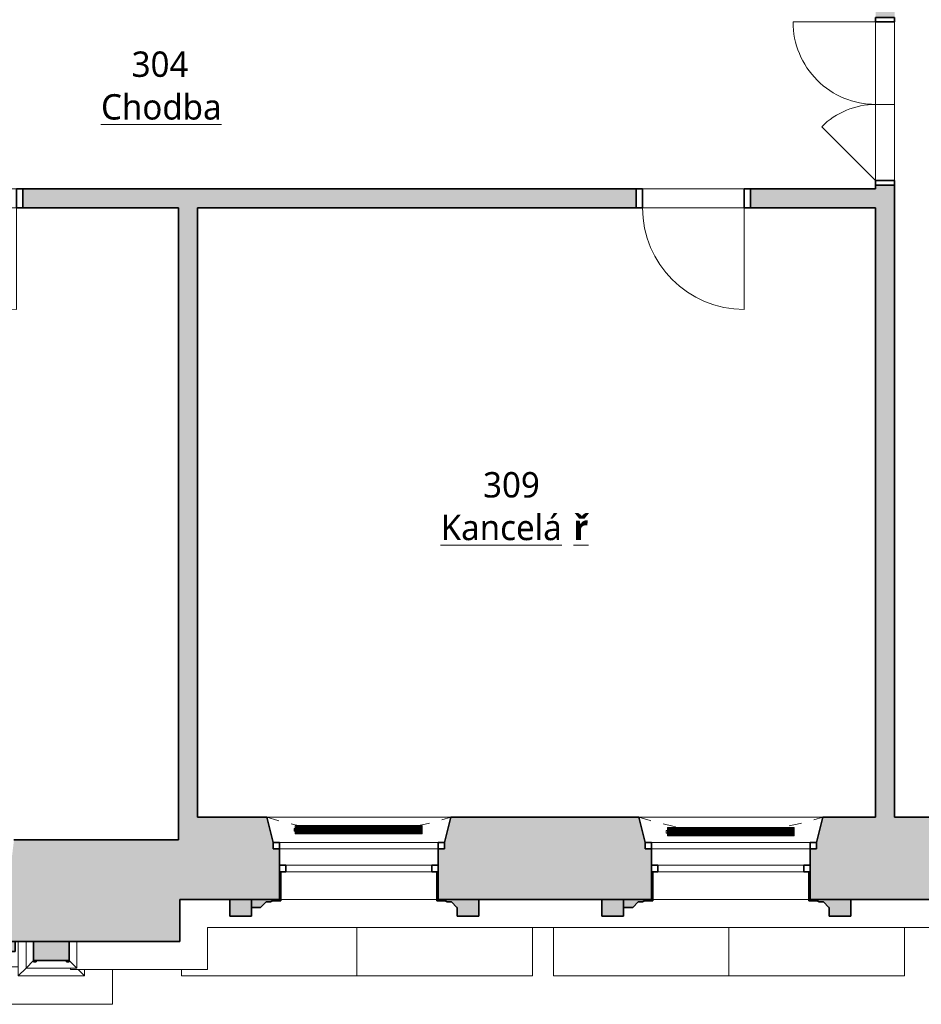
# Model space of a CAD drawing. Header units: metres. Extents: x -0.2 to 46.9, y -0.5 to 28.
# Tile 5 of 30: x 4.2 to 11.3, y -0.5 to 7.3. Entities that reach past the tile are written whole.
import ezdxf

# ---------------------------------------------------------------- set-up
doc = ezdxf.new("R2010")
doc.units = ezdxf.units.M
doc.linetypes.add('AV - Cerch_ 1 tecka 4mm', pattern=[0.006, 0.004, -0.001, 0, -0.001])
doc.layers.add('AV-MISTNOSTI', color=5, linetype='Continuous', lineweight=5, true_color=0x0000ff)
for name, color, linetype, lineweight in [('AV-SRAFY', 7, 'Continuous', 35), ('AV-STAVBA', 7, 'Continuous', 18), ('AV-VYBAVENI', 7, 'Continuous', 18)]:
    doc.layers.add(name, color=color, linetype=linetype, lineweight=lineweight)
doc.styles.add('Trebuchet MS_B', font='trebuc.ttf', dxfattribs={"height": 0.2})

# ---------------------------------------------------------------- blocks, each defined once
blk = doc.blocks.new('DO_2-L_Ocel_ - 1250x1970-985152-3NP')
at = {"layer": 'AV-STAVBA', "color": 254, "true_color": 0xcccccc}
for p, q in [((0.65, 0.7249), (0.65, 0.075)), ((-0.6, 0.075), (-0.1757, 0.4993)), ((-0.635, 0.075), (-0.635, -0.075)), ((-0.6, 0.075), (0.65, 0.075)), ((0, 0.075), (0, -0.075)), ((0.685, 0.075), (0.685, -0.075)), ((-0.6, -0.075), (0.65, -0.075))]:
    blk.add_line(p, q, dxfattribs=at)
at = {"layer": 'AV-STAVBA', "color": 254, "lineweight": 35, "true_color": 0xcccccc}
for p, q in [((-0.6, 0.075), (-0.635, 0.075)), ((-0.635, 0.075), (-0.635, -0.075)), ((-0.6, -0.075), (-0.6, 0.075)), ((0.685, 0.075), (0.65, 0.075)), ((0.65, 0.075), (0.65, -0.075)), ((0.685, -0.075), (0.685, 0.075)), ((-0.635, -0.075), (-0.6, -0.075)), ((0.65, -0.075), (0.685, -0.075))]:
    blk.add_line(p, q, dxfattribs=at)
at = {"layer": 'AV-STAVBA', "color": 254, "linetype": 'AV - Cerch_ 1 tecka 4mm', "true_color": 0xcccccc}
for p, q in [((-0.635, 0.075), (0.685, 0.075)), ((-0.6, 0.075), (0.65, 0.075)), ((-0.635, -0.075), (0.685, -0.075)), ((-0.6, -0.075), (0.65, -0.075))]:
    blk.add_line(p, q, dxfattribs=at)
at = {"layer": 'AV-STAVBA', "color": 254, "true_color": 0xcccccc}
for centre, radius, start, end in [((0.6499, 0.075), 0.6499, 89.9951, 180), ((-0.6, 0.075), 0.6, 360, 45)]:
    blk.add_arc(centre, radius, start, end, dxfattribs=at)
blk = doc.blocks.new('DO_1-P_Ocel_ - 800x1970_150-917843-3NP')
at = {"layer": 'AV-STAVBA', "color": 254, "true_color": 0xcccccc}
for p, q in [((-0.4, 0.875), (-0.4, 0.075)), ((-0.4, 0.075), (0.4, 0.075)), ((-0.4, -0.075), (0.4, -0.075))]:
    blk.add_line(p, q, dxfattribs=at)
at = {"layer": 'AV-STAVBA', "color": 254, "linetype": 'AV - Cerch_ 1 tecka 4mm', "true_color": 0xcccccc}
for p, q in [((-0.45, 0.075), (0.45, 0.075)), ((-0.4, 0.075), (0.4, 0.075)), ((-0.45, -0.075), (0.45, -0.075)), ((-0.4, -0.075), (0.4, -0.075))]:
    blk.add_line(p, q, dxfattribs=at)
at = {"layer": 'AV-STAVBA', "color": 254, "lineweight": 35, "true_color": 0xcccccc}
for p, q in [((-0.4, 0.075), (-0.45, 0.075)), ((-0.45, 0.075), (-0.45, -0.075)), ((-0.4, -0.075), (-0.4, 0.075)), ((0.45, 0.075), (0.4, 0.075)), ((0.4, 0.075), (0.4, -0.075)), ((0.45, -0.075), (0.45, 0.075)), ((-0.45, -0.075), (-0.4, -0.075)), ((0.4, -0.075), (0.45, -0.075))]:
    blk.add_line(p, q, dxfattribs=at)
at = {"layer": 'AV-STAVBA', "color": 254, "true_color": 0xcccccc}
blk.add_arc((-0.4, 0.075), 0.8, 0, 90, dxfattribs=at)
blk = doc.blocks.new('WI_2-2_dvojité_bez středního sloupku - 1250x2320-1217601-3NP')
at = {"layer": 'AV-STAVBA', "color": 254, "linetype": 'AV - Cerch_ 1 tecka 4mm', "lineweight": 13, "true_color": 0xcccccc}
for p, q in [((0.675, 0.325), (-0.675, 0.325)), ((-0.675, 0.325), (0.675, 0.325)), ((0.625, 0.325), (-0.625, 0.325)), ((0.675, -0.325), (-0.675, -0.325)), ((0.625, -0.325), (-0.625, -0.325)), ((-0.625, -0.325), (0.625, -0.325))]:
    blk.add_line(p, q, dxfattribs=at)
at = {"layer": 'AV-STAVBA', "color": 254, "lineweight": 35, "true_color": 0xcccccc}
for p, q in [((-0.625, 0.125), (-0.675, 0.125)), ((-0.675, 0.125), (-0.675, 0.075)), ((-0.625, 0.075), (-0.625, 0.125)), ((0.675, 0.125), (0.625, 0.125)), ((0.625, 0.125), (0.625, 0.075)), ((0.675, 0.075), (0.675, 0.125)), ((-0.675, 0.075), (-0.625, 0.075)), ((0.625, 0.075), (0.675, 0.075)), ((-0.625, -0.105), (-0.625, -0.055)), ((-0.625, -0.055), (-0.575, -0.055)), ((-0.575, -0.055), (-0.575, -0.105)), ((0.575, -0.105), (0.575, -0.055)), ((0.575, -0.055), (0.625, -0.055)), ((0.625, -0.055), (0.625, -0.105)), ((-0.575, -0.105), (-0.625, -0.105)), ((0.625, -0.105), (0.575, -0.105))]:
    blk.add_line(p, q, dxfattribs=at)
at = {"layer": 'AV-STAVBA', "color": 254, "true_color": 0xcccccc}
for p, q in [((-0.675, 0.075), (-0.675, 0.125)), ((-0.675, 0.125), (0.675, 0.125)), ((-0.625, 0.125), (0.031, 0.125)), ((-0.625, 0.075), (-0.625, 0.125)), ((0.031, 0.125), (0.625, 0.125)), ((0.625, 0.075), (0.625, 0.125)), ((0.675, 0.075), (0.675, 0.125)), ((-0.675, 0.075), (0.675, 0.075)), ((0.031, 0.075), (-0.625, 0.075)), ((0.625, 0.075), (0.031, 0.075)), ((-0.625, -0.055), (-0.625, -0.105)), ((-0.625, -0.055), (0.625, -0.055)), ((0.031, -0.055), (-0.575, -0.055)), ((-0.575, -0.055), (-0.575, -0.105)), ((0.575, -0.055), (0.031, -0.055)), ((0.575, -0.055), (0.575, -0.105)), ((0.625, -0.055), (0.625, -0.105)), ((-0.625, -0.105), (0.625, -0.105)), ((-0.575, -0.105), (0.031, -0.105)), ((0.031, -0.105), (0.575, -0.105))]:
    blk.add_line(p, q, dxfattribs=at)
blk = doc.blocks.new('GM_Nika se zkoseným ostěním a klenutým nadpražím - 1350x2500_200-1217707-3NP')
at = {"layer": 'AV-STAVBA', "color": 254, "linetype": 'AV - Cerch_ 1 tecka 4mm', "lineweight": 13, "true_color": 0xcccccc}
for p, q in [((0.675, 0.325), (-0.675, 0.325)), ((0.725, -0.325), (-0.725, -0.325))]:
    blk.add_line(p, q, dxfattribs=at)
blk.add_arc((0, -2.5374), 2.3281, 71.85581, 108.14419, dxfattribs=at)
blk = doc.blocks.new('GM_Nika_zkosené ostění - v900-1218213-3NP')
at = {"layer": 'AV-STAVBA', "color": 254, "linetype": 'AV - Cerch_ 1 tecka 4mm', "lineweight": 13, "true_color": 0xcccccc}
blk.add_line((-0.6, 0.325), (0.85, 0.325), dxfattribs=at)
blk = doc.blocks.new('Podokenní římsa 3NP - Podokenní římsa 3NP-1611802-3NP')
at = {"layer": 'AV-STAVBA', "color": 254, "true_color": 0xcccccc}
for p, q in [((5.6648, -0.1918), (5.6648, 0.1382)), ((5.6648, 0.1382), (17.4948, 0.1382)), ((4.5848, -0.1918), (4.5848, -0.1818)), ((4.5848, -0.1918), (5.6648, -0.1918))]:
    blk.add_line(p, q, dxfattribs=at)
blk = doc.blocks.new('Tympanon a šambrána 3NP2 - Tympanon a šambrána 2NP-1614480-3NP')
at = {"layer": 'AV-STAVBA', "true_color": 0xcccccc}
h = blk.add_hatch(color=254, dxfattribs=at)
h.paths.add_polyline_path([(7.7999, 0.2282), (7.7999, 0.3582), (7.4799, 0.3582), (7.4799, 0.5782), (7.4699, 0.5782), (7.4699, 0.3482), (7.5349, 0.3482), (7.5501, 0.3394), (7.5851, 0.3394), (7.6276, 0.297), (7.6298, 0.297), (7.6298, 0.2282)])
h.paths.add_polyline_path([(6.0099, 0.297), (6.0822, 0.297), (6.1246, 0.3394), (6.1596, 0.3394), (6.1749, 0.3482), (6.2399, 0.3482), (6.2399, 0.5782), (6.2299, 0.5782), (6.2299, 0.3582), (6.0099, 0.3582)])
blk.add_hatch(color=254, dxfattribs=at).paths.add_polyline_path([(5.8398, 0.2282), (6.0099, 0.2282), (6.0099, 0.3582), (5.8398, 0.3582)])
at = {"layer": 'AV-STAVBA', "color": 254, "lineweight": 35, "true_color": 0xcccccc}
for p, q in [((6.2299, 0.5782), (6.2299, 0.3582)), ((6.2399, 0.3482), (6.2399, 0.5782)), ((7.4699, 0.5782), (7.4699, 0.3482)), ((7.4799, 0.3582), (7.4799, 0.5782)), ((6.0099, 0.3582), (5.8398, 0.3582)), ((5.8398, 0.3582), (5.8398, 0.2282)), ((6.2299, 0.3582), (6.0099, 0.3582)), ((6.0099, 0.3582), (6.0099, 0.297)), ((6.0099, 0.2282), (6.0099, 0.3582)), ((6.0822, 0.297), (6.1246, 0.3394)), ((6.1246, 0.3394), (6.1596, 0.3394)), ((6.1596, 0.3394), (6.1749, 0.3482)), ((6.1749, 0.3482), (6.2399, 0.3482)), ((7.4699, 0.3482), (7.5349, 0.3482)), ((7.7999, 0.3582), (7.4799, 0.3582)), ((7.5349, 0.3482), (7.5501, 0.3394)), ((7.5501, 0.3394), (7.5851, 0.3394)), ((7.5851, 0.3394), (7.6276, 0.297)), ((7.7999, 0.2282), (7.7999, 0.3582)), ((6.0099, 0.297), (6.0822, 0.297)), ((7.6276, 0.297), (7.6298, 0.297)), ((7.6298, 0.297), (7.6298, 0.2282)), ((5.8398, 0.2282), (6.0099, 0.2282)), ((7.6298, 0.2282), (7.7999, 0.2282))]:
    blk.add_line(p, q, dxfattribs=at)
blk = doc.blocks.new('Tympanon a šambrána 3NP1 - Tympanon a šambrána 2NP-1615617-3NP')
at = {"layer": 'AV-STAVBA', "true_color": 0xcccccc}
h = blk.add_hatch(color=254, dxfattribs=at)
h.paths.add_polyline_path([(7.7999, 0.2282), (7.7999, 0.3582), (7.4799, 0.3582), (7.4799, 0.5782), (7.4699, 0.5782), (7.4699, 0.3482), (7.5349, 0.3482), (7.5501, 0.3394), (7.5851, 0.3394), (7.6276, 0.297), (7.6298, 0.297), (7.6298, 0.2282)])
h.paths.add_polyline_path([(6.0099, 0.297), (6.0822, 0.297), (6.1246, 0.3394), (6.1596, 0.3394), (6.1749, 0.3482), (6.2399, 0.3482), (6.2399, 0.5782), (6.2299, 0.5782), (6.2299, 0.3582), (6.0099, 0.3582)])
blk.add_hatch(color=254, dxfattribs=at).paths.add_polyline_path([(5.8398, 0.2282), (6.0099, 0.2282), (6.0099, 0.3582), (5.8398, 0.3582)])
at = {"layer": 'AV-STAVBA', "color": 254, "lineweight": 35, "true_color": 0xcccccc}
for p, q in [((6.2299, 0.5782), (6.2299, 0.3582)), ((6.2399, 0.3482), (6.2399, 0.5782)), ((7.4699, 0.5782), (7.4699, 0.3482)), ((7.4799, 0.3582), (7.4799, 0.5782)), ((6.0099, 0.3582), (5.8398, 0.3582)), ((5.8398, 0.3582), (5.8398, 0.2282)), ((6.2299, 0.3582), (6.0099, 0.3582)), ((6.0099, 0.3582), (6.0099, 0.297)), ((6.0099, 0.2282), (6.0099, 0.3582)), ((6.0822, 0.297), (6.1246, 0.3394)), ((6.1246, 0.3394), (6.1596, 0.3394)), ((6.1596, 0.3394), (6.1749, 0.3482)), ((6.1749, 0.3482), (6.2399, 0.3482)), ((7.4699, 0.3482), (7.5349, 0.3482)), ((7.7999, 0.3582), (7.4799, 0.3582)), ((7.5349, 0.3482), (7.5501, 0.3394)), ((7.5501, 0.3394), (7.5851, 0.3394)), ((7.5851, 0.3394), (7.6276, 0.297)), ((7.7999, 0.2282), (7.7999, 0.3582)), ((6.0099, 0.297), (6.0822, 0.297)), ((7.6276, 0.297), (7.6298, 0.297)), ((7.6298, 0.297), (7.6298, 0.2282)), ((5.8398, 0.2282), (6.0099, 0.2282)), ((7.6298, 0.2282), (7.7999, 0.2282))]:
    blk.add_line(p, q, dxfattribs=at)
blk = doc.blocks.new('Šambrána krajní_2NP - Šambrána krajní_2NP-1626826-3NP')
at = {"layer": 'AV-STAVBA', "true_color": 0xcccccc}
h = blk.add_hatch(color=254, dxfattribs=at)
h.paths.add_polyline_path([(1.4498, -0.0518), (1.4798, -0.0518), (1.521, 0.0048), (1.566, 0.0048), (1.5998, 0.0282), (1.4498, 0.0282)])
h.paths.add_polyline_path([(2.7698, -0.0518), (2.8298, -0.0518), (2.871, 0.0048), (2.916, 0.0048), (2.9498, 0.0282), (2.9498, 0.2482), (2.6498, 0.2482), (2.6498, 0.0282), (2.6837, 0.0048), (2.7287, 0.0048)])
h.paths.add_polyline_path([(4.1459, -0.0518), (4.1498, -0.0518), (4.1498, 0.0282), (3.9998, 0.0282), (4.0337, 0.0048), (4.0787, 0.0048), (4.1198, -0.0518)])
for points in [[(1.0345, -0.1218), (1.3145, -0.1218), (1.3145, 0.0282), (1.0345, 0.0282)], [(4.2945, -0.1218), (4.5745, -0.1218), (4.5745, 0.0282), (4.2945, 0.0282), (4.2945, 0.0165)]]:
    blk.add_hatch(color=254, dxfattribs=at).paths.add_polyline_path(points)
h = blk.add_hatch(color=254, dxfattribs=at)
h.paths.add_polyline_path([(1.0345, -0.1318), (1.0545, -0.1318), (1.0545, -0.1218), (1.0345, -0.1218)])
h.paths.add_polyline_path([(1.3145, -0.1318), (1.3145, -0.1218), (1.2945, -0.1218), (1.2945, -0.1318)])
h = blk.add_hatch(color=254, dxfattribs=at)
h.paths.add_polyline_path([(4.5745, -0.1318), (4.5745, -0.1218), (4.5545, -0.1218), (4.5545, -0.1318)])
h.paths.add_polyline_path([(4.3145, -0.1318), (4.3145, -0.1218), (4.2945, -0.1218), (4.2945, -0.1318)])
at = {"layer": 'AV-STAVBA', "color": 254, "lineweight": 35, "true_color": 0xcccccc}
for p, q in [((2.9498, 0.2482), (2.6498, 0.2482)), ((2.6498, 0.2482), (2.6498, 0.0282)), ((2.9498, 0.0282), (2.9498, 0.2482)), ((1.3145, 0.0282), (1.0345, 0.0282)), ((1.0345, 0.0282), (1.0345, -0.1218)), ((1.3145, -0.1218), (1.3145, 0.0282)), ((1.5998, 0.0282), (1.4498, 0.0282)), ((1.4498, 0.0282), (1.4498, -0.0518)), ((1.4798, -0.0518), (1.521, 0.0048)), ((1.521, 0.0048), (1.566, 0.0048)), ((1.566, 0.0048), (1.5998, 0.0282)), ((2.6498, 0.0282), (2.6837, 0.0048)), ((2.6837, 0.0048), (2.7287, 0.0048)), ((2.7287, 0.0048), (2.7698, -0.0518)), ((2.8298, -0.0518), (2.871, 0.0048)), ((2.871, 0.0048), (2.916, 0.0048)), ((2.916, 0.0048), (2.9498, 0.0282)), ((4.1498, 0.0282), (3.9998, 0.0282)), ((3.9998, 0.0282), (4.0337, 0.0048)), ((4.0337, 0.0048), (4.0787, 0.0048)), ((4.0787, 0.0048), (4.1198, -0.0518)), ((4.1498, -0.0518), (4.1498, 0.0282)), ((4.5745, 0.0282), (4.2945, 0.0282)), ((4.2945, 0.0282), (4.2945, -0.1218)), ((4.5745, -0.1218), (4.5745, 0.0282)), ((1.4498, -0.0518), (1.4798, -0.0518)), ((2.7698, -0.0518), (2.8298, -0.0518)), ((4.1198, -0.0518), (4.1498, -0.0518)), ((1.0545, -0.1218), (1.0345, -0.1218)), ((1.0345, -0.1218), (1.0345, -0.1318)), ((1.0345, -0.1218), (1.3145, -0.1218)), ((1.0345, -0.1318), (1.0545, -0.1318)), ((1.0545, -0.1318), (1.0545, -0.1218)), ((1.3145, -0.1218), (1.2945, -0.1218)), ((1.2945, -0.1218), (1.2945, -0.1318)), ((1.2945, -0.1318), (1.3145, -0.1318)), ((1.3145, -0.1318), (1.3145, -0.1218)), ((4.3145, -0.1218), (4.2945, -0.1218)), ((4.2945, -0.1218), (4.2945, -0.1318)), ((4.2945, -0.1218), (4.5745, -0.1218)), ((4.2945, -0.1318), (4.3145, -0.1318)), ((4.3145, -0.1318), (4.3145, -0.1218)), ((4.5745, -0.1218), (4.5545, -0.1218)), ((4.5545, -0.1218), (4.5545, -0.1318)), ((4.5545, -0.1318), (4.5745, -0.1318)), ((4.5745, -0.1318), (4.5745, -0.1218))]:
    blk.add_line(p, q, dxfattribs=at)
at = {"layer": 'AV-STAVBA', "color": 254, "true_color": 0xcccccc}
for p, q in [((0.6925, 0.0282), (0.6925, -0.4668)), ((0.9137, -0.2426), (0.9137, 0.0282)), ((0.9745, -0.1818), (0.9745, 0.0282)), ((1.3745, 0.0282), (1.3745, -0.1818)), ((1.4354, -0.1118), (1.4354, 0.0282)), ((4.1737, 0.0282), (4.1737, -0.1118)), ((4.2345, -0.1818), (4.2345, 0.0282)), ((4.6345, 0.0282), (4.6345, -0.1818)), ((0.9745, -0.1818), (1.0345, -0.1218)), ((1.3745, -0.1818), (1.3145, -0.1218)), ((1.4354, -0.1118), (1.4354, -0.145)), ((1.4354, -0.1448), (1.4354, -0.2426)), ((4.1737, -0.145), (4.1737, -0.1118)), ((4.1737, -0.2426), (4.1737, -0.1448)), ((4.2345, -0.1818), (4.2945, -0.1218)), ((4.6345, -0.1818), (4.5745, -0.1218)), ((0.9137, -0.2426), (0.9745, -0.1818)), ((1.3745, -0.1818), (0.9745, -0.1818)), ((1.4354, -0.2426), (1.3745, -0.1818)), ((1.4354, -0.1718), (4.1737, -0.1718)), ((4.1737, -0.2426), (4.2345, -0.1818)), ((4.6345, -0.1818), (4.2345, -0.1818)), ((4.6954, -0.2426), (4.6445, -0.1918)), ((4.6954, -0.1918), (4.6954, -0.2426)), ((4.9165, -0.4668), (4.9165, -0.1918)), ((1.4354, -0.2426), (0.9137, -0.2426)), ((4.6954, -0.2426), (4.1737, -0.2426)), ((0.6925, -0.4668), (4.9165, -0.4668))]:
    blk.add_line(p, q, dxfattribs=at)
blk = doc.blocks.new('D0089 - 1514 - OÚPSŘ_Benešova_rvt-1-3NP')
at = {"layer": 'AV-SRAFY', "lineweight": 18, "true_color": 0xcccccc}
h = blk.add_hatch(color=254, dxfattribs=at)
h.paths.add_polyline_path([(10.9248, 1.0082), (11.0748, 1.0082), (11.0748, 5.9882), (10.9248, 5.9882), (10.9248, 1.2801)])
h.paths.add_polyline_path([(10.9248, 7.3082), (11.0748, 7.3082), (11.0748, 7.3582), (10.9248, 7.3582)])
h = blk.add_hatch(color=254, dxfattribs=at)
h.paths.add_polyline_path([(9.0398, 5.8082), (9.0398, 5.9582), (4.2098, 5.9582), (4.2098, 5.8082), (7.8878, 5.8082)])
h.paths.add_polyline_path([(10.9248, 5.8082), (10.9248, 5.9582), (9.9398, 5.9582), (9.9398, 5.8082)])
h.paths.add_polyline_path([(0.2248, 5.8082), (3.3098, 5.8082), (3.3098, 5.9582), (0.2248, 5.9582)])
blk.add_hatch(color=254, dxfattribs=at).paths.add_polyline_path([(5.4348, 1.0082), (5.5848, 1.0082), (5.5848, 5.8082), (5.4348, 5.8082), (5.4348, 1.2801)])
h = blk.add_hatch(color=254, dxfattribs=at)
h.paths.add_polyline_path([(5.4448, 0.3582), (6.2299, 0.3582), (6.2299, 0.7582), (6.1799, 0.7582), (6.1799, 0.8082), (6.1299, 1.0082), (5.4348, 1.0082), (5.4348, 0.3582)])
h.paths.add_polyline_path([(26.1098, 0.3582), (26.1098, 0.7582), (26.0598, 0.7582), (26.0598, 0.8082), (26.0098, 1.0082), (24.5098, 1.0082), (24.4598, 0.8082), (24.4598, 0.7582), (24.4098, 0.7582), (24.4098, 0.3582), (25.8487, 0.3582)])
h.paths.add_polyline_path([(33.9791, 0.3582), (33.9791, 0.8282), (34.0498, 0.8282), (34.0498, 1.0082), (33.3198, 1.0082), (33.2698, 0.8082), (33.2698, 0.7582), (33.2198, 0.7582), (33.2198, 0.3582), (33.8314, 0.3582)])
h.paths.add_polyline_path([(13.8748, 0.3582), (14.9998, 0.3582), (14.9998, 0.7582), (14.9498, 0.7582), (14.9498, 0.8082), (14.8998, 1.0082), (13.4498, 1.0082), (13.3998, 0.8082), (13.3998, 0.7582), (13.3498, 0.7582), (13.3498, 0.3582), (13.3759, 0.3582)])
h.paths.add_polyline_path([(9.1599, 0.3582), (9.1599, 0.7582), (9.1099, 0.7582), (9.1099, 0.8082), (9.0599, 1.0082), (7.5799, 1.0082), (7.5299, 0.8082), (7.5299, 0.7582), (7.4799, 0.7582), (7.4799, 0.3582), (8.8856, 0.3582)])
h.paths.add_polyline_path([(27.3598, 0.3582), (29.0298, 0.3582), (29.0298, 0.7582), (28.9798, 0.7582), (28.9798, 0.8082), (28.9298, 1.0082), (27.4598, 1.0082), (27.4098, 0.8082), (27.4098, 0.7582), (27.3598, 0.7582), (27.3598, 0.5581)])
h.paths.add_polyline_path([(23.1598, 0.3582), (23.1598, 0.7582), (23.1098, 0.7582), (23.1098, 0.8082), (23.0598, 1.0082), (21.0598, 1.0082), (21.0198, 0.8082), (20.9698, 0.8082), (20.9698, 0.7582), (20.9198, 0.7582), (20.9198, 0.3582), (22.8552, 0.3582)])
h.paths.add_polyline_path([(16.2498, 0.3582), (18.5198, 0.3582), (18.5198, 0.7582), (18.4698, 0.7582), (18.4698, 0.8082), (18.4198, 0.8082), (18.3798, 1.0082), (16.3498, 1.0082), (16.2998, 0.8082), (16.2998, 0.7582), (16.2498, 0.7582), (16.2498, 0.5581)])
h.paths.add_polyline_path([(10.4099, 0.3582), (12.0998, 0.3582), (12.0998, 0.7582), (12.0498, 0.7582), (12.0498, 0.8082), (11.9998, 1.0082), (10.5099, 1.0082), (10.4599, 0.8082), (10.4599, 0.7582), (10.4099, 0.7582), (10.4099, 0.5581)])
h.paths.add_polyline_path([(31.9698, 0.3582), (31.9698, 0.7582), (31.9198, 0.7582), (31.9198, 0.8082), (31.8698, 1.0082), (30.3798, 1.0082), (30.3298, 0.8082), (30.3298, 0.7582), (30.2798, 0.7582), (30.2798, 0.3582), (31.8357, 0.3582)])
h = blk.add_hatch(color=254, dxfattribs=at)
h.paths.add_polyline_path([(4.1459, 0.0282), (5.4448, 0.0282), (5.4448, 0.3582), (5.4348, 0.3582), (5.4348, 0.8282), (4.1398, 0.8282), (4.0998, 0.4982), (4.0498, 0.4982), (4.0498, 0.4482), (3.9998, 0.4482), (3.9998, 0.0282)])
h.paths.add_polyline_path([(1.1524, 0.0282), (1.5998, 0.0282), (1.5998, 0.4482), (1.5498, 0.4482), (1.5498, 0.4982), (1.4998, 0.4982), (1.4598, 0.8282), (-0.2352, 0.8282), (-0.2352, 0.3282), (0.2648, 0.3282), (0.2648, 0.0282), (0.903, 0.0282)])
at = {"layer": 'AV-STAVBA', "color": 254, "true_color": 0xcccccc}
for p, q in [((10.9248, 6.0232), (10.9248, 7.2732)), ((11.0748, 7.2732), (11.0748, 6.0232)), ((9.0898, 5.9582), (9.8898, 5.9582)), ((9.8898, 5.8082), (9.0898, 5.8082)), ((7.4799, 0.7582), (6.2299, 0.7582)), ((10.4099, 0.7582), (9.1599, 0.7582)), ((7.4699, 0.3582), (6.2399, 0.3582)), ((10.3999, 0.3582), (9.1699, 0.3582)), ((6.8403, 0.1382), (6.8403, -0.2418)), ((8.2229, -0.2418), (8.2229, 0.1382)), ((8.3878, 0.1382), (8.3878, -0.2418)), ((9.7703, 0.1382), (9.7703, -0.2418)), ((11.1529, -0.2418), (11.1529, 0.1382)), ((5.4578, -0.1918), (5.4578, -0.2418)), ((6.8403, -0.2418), (5.4578, -0.2418)), ((8.2229, -0.2418), (6.8403, -0.2418)), ((9.7703, -0.2418), (8.3878, -0.2418)), ((11.1529, -0.2418), (9.7703, -0.2418))]:
    blk.add_line(p, q, dxfattribs=at)
at = {"layer": 'AV-STAVBA', "color": 254, "lineweight": 35, "true_color": 0xcccccc}
for p, q in [((11.0748, 5.9882), (10.9248, 5.9882)), ((10.9248, 5.9882), (10.9248, 5.9582)), ((11.0748, 1.0082), (11.0748, 5.9882)), ((9.0398, 5.9582), (4.2098, 5.9582)), ((4.2098, 5.9582), (4.2098, 5.8082)), ((9.0398, 5.8082), (9.0398, 5.9582)), ((10.9248, 5.9582), (9.9398, 5.9582)), ((9.9398, 5.9582), (9.9398, 5.8082)), ((4.2098, 5.8082), (5.4348, 5.8082)), ((5.4348, 5.8082), (5.4348, 1.0082)), ((5.5848, 1.0082), (5.5848, 5.8082)), ((5.5848, 5.8082), (9.0398, 5.8082)), ((9.9398, 5.8082), (10.9248, 5.8082)), ((10.9248, 5.8082), (10.9248, 1.0082)), ((5.4348, 1.0082), (5.4348, 0.8282)), ((6.1299, 1.0082), (5.5848, 1.0082)), ((6.1799, 0.8082), (6.1299, 1.0082)), ((7.5799, 1.0082), (7.5299, 0.8082)), ((9.0599, 1.0082), (7.5799, 1.0082)), ((9.1099, 0.8082), (9.0599, 1.0082)), ((10.5099, 1.0082), (10.4599, 0.8082)), ((10.9248, 1.0082), (10.5099, 1.0082)), ((11.9998, 1.0082), (11.0748, 1.0082)), ((5.4348, 0.8282), (4.1398, 0.8282)), ((6.2299, 0.6282), (6.2299, 0.7582)), ((7.4799, 0.7582), (7.4799, 0.6282)), ((9.1599, 0.6282), (9.1599, 0.7582)), ((10.4099, 0.7582), (10.4099, 0.6282)), ((6.2299, 0.3582), (6.2299, 0.5782)), ((7.4799, 0.5782), (7.4799, 0.3582)), ((9.1599, 0.3582), (9.1599, 0.5782)), ((10.4099, 0.5782), (10.4099, 0.3582)), ((5.4448, 0.0282), (5.4448, 0.3582)), ((5.4448, 0.3582), (6.2299, 0.3582)), ((7.4799, 0.3582), (9.1599, 0.3582)), ((10.4099, 0.3582), (12.0998, 0.3582)), ((3.9998, 0.0282), (5.4448, 0.0282))]:
    blk.add_line(p, q, dxfattribs=at)
at = {"layer": 'AV-STAVBA', "color": 254, "lineweight": 18, "true_color": 0xcccccc}
for name, p, rotation in [('DO_2-L_Ocel_ - 1250x1970-985152-3NP', (10.9998, 6.6232), 89.99999999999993), ('DO_1-P_Ocel_ - 800x1970_150-917843-3NP', (3.7598, 5.8832), 180), ('DO_1-P_Ocel_ - 800x1970_150-917843-3NP', (9.4898, 5.8832), 180), ('GM_Nika se zkoseným ostěním a klenutým nadpražím - 1350x2500_200-1217707-3NP', (6.8549, 0.6832), 180), ('GM_Nika se zkoseným ostěním a klenutým nadpražím - 1350x2500_200-1217707-3NP', (9.7849, 0.6832), 180)]:
    blk.add_blockref(name, p, dxfattribs=dict(at, rotation=rotation))
for name, p in [('GM_Nika_zkosené ostění - v900-1218213-3NP', (6.7299, 0.6832)), ('WI_2-2_dvojité_bez středního sloupku - 1250x2320-1217601-3NP', (6.8549, 0.6832)), ('GM_Nika_zkosené ostění - v900-1218213-3NP', (9.6599, 0.6832)), ('WI_2-2_dvojité_bez středního sloupku - 1250x2320-1217601-3NP', (9.7849, 0.6832)), ('Tympanon a šambrána 3NP2 - Tympanon a šambrána 2NP-1614480-3NP', (0, 0)), ('Tympanon a šambrána 3NP1 - Tympanon a šambrána 2NP-1615617-3NP', (2.93, 0)), ('Podokenní římsa 3NP - Podokenní římsa 3NP-1611802-3NP', (0, 0)), ('Šambrána krajní_2NP - Šambrána krajní_2NP-1626826-3NP', (0, 0))]:
    blk.add_blockref(name, p, dxfattribs=at)
blk = doc.blocks.new('PF_Deskový radiátor_připojení boční - 1000_550_66-848785-3NP')
at = {"layer": 'AV-VYBAVENI', "color": 5, "true_color": 0x0000ff}
for p, q in [((-0.5, 0.01), (-0.51, 0.01)), ((-0.51, 0.01), (-0.51, -0.01)), ((-0.51, 0.01), (-0.51, 0.0097)), ((-0.5, 0.01), (-0.51, 0.01)), ((-0.51, 0.01), (-0.51, 0.0097)), ((-0.51, 0.01), (-0.51, 0.0097)), ((0.5, 0.033), (-0.5, 0.033)), ((-0.5, 0.033), (-0.5, -0.033)), ((-0.493, -0.026), (-0.493, 0.026)), ((-0.493, 0.026), (0.493, 0.026)), ((-0.483, 0.026), (-0.486, 0.026)), ((-0.486, 0.026), (-0.486, -0.026)), ((-0.483, -0.026), (-0.483, 0.026)), ((-0.4745, 0.026), (-0.4775, 0.026)), ((-0.4775, 0.026), (-0.4775, -0.026)), ((-0.4745, -0.026), (-0.4745, 0.026)), ((-0.466, 0.026), (-0.469, 0.026)), ((-0.469, 0.026), (-0.469, -0.026)), ((-0.466, -0.026), (-0.466, 0.026)), ((-0.4575, 0.026), (-0.4605, 0.026)), ((-0.4605, 0.026), (-0.4605, -0.026)), ((-0.4575, -0.026), (-0.4575, 0.026)), ((-0.449, 0.026), (-0.452, 0.026)), ((-0.452, 0.026), (-0.452, -0.026)), ((-0.449, -0.026), (-0.449, 0.026)), ((-0.4405, 0.026), (-0.4435, 0.026)), ((-0.4435, 0.026), (-0.4435, -0.026)), ((-0.4405, -0.026), (-0.4405, 0.026)), ((-0.432, 0.026), (-0.435, 0.026)), ((-0.435, 0.026), (-0.435, -0.026)), ((-0.432, -0.026), (-0.432, 0.026)), ((-0.4235, 0.026), (-0.4265, 0.026)), ((-0.4265, 0.026), (-0.4265, -0.026)), ((-0.4235, -0.026), (-0.4235, 0.026)), ((-0.415, 0.026), (-0.418, 0.026)), ((-0.418, 0.026), (-0.418, -0.026)), ((-0.415, -0.026), (-0.415, 0.026)), ((-0.4065, 0.026), (-0.4095, 0.026)), ((-0.4095, 0.026), (-0.4095, -0.026)), ((-0.4065, -0.026), (-0.4065, 0.026)), ((-0.398, 0.026), (-0.401, 0.026)), ((-0.401, 0.026), (-0.401, -0.026)), ((-0.398, -0.026), (-0.398, 0.026)), ((-0.3895, 0.026), (-0.3925, 0.026)), ((-0.3925, 0.026), (-0.3925, -0.026)), ((-0.3895, -0.026), (-0.3895, 0.026)), ((-0.381, 0.026), (-0.384, 0.026)), ((-0.384, 0.026), (-0.384, -0.026)), ((-0.381, -0.026), (-0.381, 0.026)), ((-0.3725, 0.026), (-0.3755, 0.026)), ((-0.3755, 0.026), (-0.3755, -0.026)), ((-0.3725, -0.026), (-0.3725, 0.026)), ((-0.364, 0.026), (-0.367, 0.026)), ((-0.367, 0.026), (-0.367, -0.026)), ((-0.364, -0.026), (-0.364, 0.026)), ((-0.3555, 0.026), (-0.3585, 0.026)), ((-0.3585, 0.026), (-0.3585, -0.026)), ((-0.3555, -0.026), (-0.3555, 0.026)), ((-0.347, 0.026), (-0.35, 0.026)), ((-0.35, 0.026), (-0.35, -0.026)), ((-0.347, -0.026), (-0.347, 0.026)), ((-0.3385, 0.026), (-0.3415, 0.026)), ((-0.3415, 0.026), (-0.3415, -0.026)), ((-0.3385, -0.026), (-0.3385, 0.026)), ((-0.33, 0.026), (-0.333, 0.026)), ((-0.333, 0.026), (-0.333, -0.026)), ((-0.33, -0.026), (-0.33, 0.026)), ((-0.3215, 0.026), (-0.3245, 0.026)), ((-0.3245, 0.026), (-0.3245, -0.026)), ((-0.3215, -0.026), (-0.3215, 0.026)), ((-0.313, 0.026), (-0.316, 0.026)), ((-0.316, 0.026), (-0.316, -0.026)), ((-0.313, -0.026), (-0.313, 0.026)), ((-0.3045, 0.026), (-0.3075, 0.026)), ((-0.3075, 0.026), (-0.3075, -0.026)), ((-0.3045, -0.026), (-0.3045, 0.026)), ((-0.296, 0.026), (-0.299, 0.026)), ((-0.299, 0.026), (-0.299, -0.026)), ((-0.296, -0.026), (-0.296, 0.026)), ((-0.2875, 0.026), (-0.2905, 0.026)), ((-0.2905, 0.026), (-0.2905, -0.026)), ((-0.2875, -0.026), (-0.2875, 0.026)), ((-0.279, 0.026), (-0.282, 0.026)), ((-0.282, 0.026), (-0.282, -0.026)), ((-0.279, -0.026), (-0.279, 0.026)), ((-0.2705, 0.026), (-0.2735, 0.026)), ((-0.2735, 0.026), (-0.2735, -0.026)), ((-0.2705, -0.026), (-0.2705, 0.026)), ((-0.262, 0.026), (-0.265, 0.026)), ((-0.265, 0.026), (-0.265, -0.026)), ((-0.262, -0.026), (-0.262, 0.026)), ((-0.2535, 0.026), (-0.2565, 0.026)), ((-0.2565, 0.026), (-0.2565, -0.026)), ((-0.2535, -0.026), (-0.2535, 0.026)), ((-0.245, 0.026), (-0.248, 0.026)), ((-0.248, 0.026), (-0.248, -0.026)), ((-0.245, -0.026), (-0.245, 0.026)), ((-0.2365, 0.026), (-0.2395, 0.026)), ((-0.2395, 0.026), (-0.2395, -0.026)), ((-0.2365, -0.026), (-0.2365, 0.026)), ((-0.228, 0.026), (-0.231, 0.026)), ((-0.231, 0.026), (-0.231, -0.026)), ((-0.228, -0.026), (-0.228, 0.026)), ((-0.2195, 0.026), (-0.2225, 0.026)), ((-0.2225, 0.026), (-0.2225, -0.026)), ((-0.2195, -0.026), (-0.2195, 0.026)), ((-0.211, 0.026), (-0.214, 0.026)), ((-0.214, 0.026), (-0.214, -0.026)), ((-0.211, -0.026), (-0.211, 0.026)), ((-0.2025, 0.026), (-0.2055, 0.026)), ((-0.2055, 0.026), (-0.2055, -0.026)), ((-0.2025, -0.026), (-0.2025, 0.026)), ((-0.194, 0.026), (-0.197, 0.026)), ((-0.197, 0.026), (-0.197, -0.026)), ((-0.194, -0.026), (-0.194, 0.026)), ((-0.1855, 0.026), (-0.1885, 0.026)), ((-0.1885, 0.026), (-0.1885, -0.026)), ((-0.1855, -0.026), (-0.1855, 0.026)), ((-0.177, 0.026), (-0.18, 0.026)), ((-0.18, 0.026), (-0.18, -0.026)), ((-0.177, -0.026), (-0.177, 0.026)), ((-0.1685, 0.026), (-0.1715, 0.026)), ((-0.1715, 0.026), (-0.1715, -0.026)), ((-0.1685, -0.026), (-0.1685, 0.026)), ((-0.16, 0.026), (-0.163, 0.026)), ((-0.163, 0.026), (-0.163, -0.026)), ((-0.16, -0.026), (-0.16, 0.026)), ((-0.1515, 0.026), (-0.1545, 0.026)), ((-0.1545, 0.026), (-0.1545, -0.026)), ((-0.1515, -0.026), (-0.1515, 0.026)), ((-0.143, 0.026), (-0.146, 0.026)), ((-0.146, 0.026), (-0.146, -0.026)), ((-0.143, -0.026), (-0.143, 0.026)), ((-0.1345, 0.026), (-0.1375, 0.026)), ((-0.1375, 0.026), (-0.1375, -0.026)), ((-0.1345, -0.026), (-0.1345, 0.026)), ((-0.126, 0.026), (-0.129, 0.026)), ((-0.129, 0.026), (-0.129, -0.026)), ((-0.126, -0.026), (-0.126, 0.026)), ((-0.1175, 0.026), (-0.1205, 0.026)), ((-0.1205, 0.026), (-0.1205, -0.026)), ((-0.1175, -0.026), (-0.1175, 0.026)), ((-0.109, 0.026), (-0.112, 0.026)), ((-0.112, 0.026), (-0.112, -0.026)), ((-0.109, -0.026), (-0.109, 0.026)), ((-0.1005, 0.026), (-0.1035, 0.026)), ((-0.1035, 0.026), (-0.1035, -0.026)), ((-0.1005, -0.026), (-0.1005, 0.026)), ((-0.092, 0.026), (-0.095, 0.026)), ((-0.095, 0.026), (-0.095, -0.026)), ((-0.092, -0.026), (-0.092, 0.026)), ((-0.0835, 0.026), (-0.0865, 0.026)), ((-0.0865, 0.026), (-0.0865, -0.026)), ((-0.0835, -0.026), (-0.0835, 0.026)), ((-0.075, 0.026), (-0.078, 0.026)), ((-0.078, 0.026), (-0.078, -0.026)), ((-0.075, -0.026), (-0.075, 0.026)), ((-0.0665, 0.026), (-0.0695, 0.026)), ((-0.0695, 0.026), (-0.0695, -0.026)), ((-0.0665, -0.026), (-0.0665, 0.026)), ((-0.058, 0.026), (-0.061, 0.026)), ((-0.061, 0.026), (-0.061, -0.026)), ((-0.058, -0.026), (-0.058, 0.026)), ((-0.0495, 0.026), (-0.0525, 0.026)), ((-0.0525, 0.026), (-0.0525, -0.026)), ((-0.0495, -0.026), (-0.0495, 0.026)), ((-0.041, 0.026), (-0.044, 0.026)), ((-0.044, 0.026), (-0.044, -0.026)), ((-0.041, -0.026), (-0.041, 0.026)), ((-0.0325, 0.026), (-0.0355, 0.026)), ((-0.0355, 0.026), (-0.0355, -0.026)), ((-0.0325, -0.026), (-0.0325, 0.026)), ((-0.024, 0.026), (-0.027, 0.026)), ((-0.027, 0.026), (-0.027, -0.026)), ((-0.024, -0.026), (-0.024, 0.026)), ((-0.0155, 0.026), (-0.0185, 0.026)), ((-0.0185, 0.026), (-0.0185, -0.026)), ((-0.0155, -0.026), (-0.0155, 0.026)), ((-0.007, 0.026), (-0.01, 0.026)), ((-0.01, 0.026), (-0.01, -0.026)), ((-0.007, -0.026), (-0.007, 0.026)), ((0.0015, 0.026), (-0.0015, 0.026)), ((-0.0015, 0.026), (-0.0015, -0.026)), ((0.0015, -0.026), (0.0015, 0.026)), ((0.01, 0.026), (0.007, 0.026)), ((0.007, 0.026), (0.007, -0.026)), ((0.01, -0.026), (0.01, 0.026)), ((0.0185, 0.026), (0.0155, 0.026)), ((0.0155, 0.026), (0.0155, -0.026)), ((0.0185, -0.026), (0.0185, 0.026)), ((0.027, 0.026), (0.024, 0.026)), ((0.024, 0.026), (0.024, -0.026)), ((0.027, -0.026), (0.027, 0.026)), ((0.0355, 0.026), (0.0325, 0.026)), ((0.0325, 0.026), (0.0325, -0.026)), ((0.0355, -0.026), (0.0355, 0.026)), ((0.044, 0.026), (0.041, 0.026)), ((0.041, 0.026), (0.041, -0.026)), ((0.044, -0.026), (0.044, 0.026)), ((0.0525, 0.026), (0.0495, 0.026)), ((0.0495, 0.026), (0.0495, -0.026)), ((0.0525, -0.026), (0.0525, 0.026)), ((0.061, 0.026), (0.058, 0.026)), ((0.058, 0.026), (0.058, -0.026)), ((0.061, -0.026), (0.061, 0.026)), ((0.0695, 0.026), (0.0665, 0.026)), ((0.0665, 0.026), (0.0665, -0.026)), ((0.0695, -0.026), (0.0695, 0.026)), ((0.078, 0.026), (0.075, 0.026)), ((0.075, 0.026), (0.075, -0.026)), ((0.078, -0.026), (0.078, 0.026)), ((0.0865, 0.026), (0.0835, 0.026)), ((0.0835, 0.026), (0.0835, -0.026)), ((0.0865, -0.026), (0.0865, 0.026)), ((0.095, 0.026), (0.092, 0.026)), ((0.092, 0.026), (0.092, -0.026)), ((0.095, -0.026), (0.095, 0.026)), ((0.1035, 0.026), (0.1005, 0.026)), ((0.1005, 0.026), (0.1005, -0.026)), ((0.1035, -0.026), (0.1035, 0.026)), ((0.112, 0.026), (0.109, 0.026)), ((0.109, 0.026), (0.109, -0.026)), ((0.112, -0.026), (0.112, 0.026)), ((0.1205, 0.026), (0.1175, 0.026)), ((0.1175, 0.026), (0.1175, -0.026)), ((0.1205, -0.026), (0.1205, 0.026)), ((0.129, 0.026), (0.126, 0.026)), ((0.126, 0.026), (0.126, -0.026)), ((0.129, -0.026), (0.129, 0.026)), ((0.1375, 0.026), (0.1345, 0.026)), ((0.1345, 0.026), (0.1345, -0.026)), ((0.1375, -0.026), (0.1375, 0.026)), ((0.146, 0.026), (0.143, 0.026)), ((0.143, 0.026), (0.143, -0.026)), ((0.146, -0.026), (0.146, 0.026)), ((0.1545, 0.026), (0.1515, 0.026)), ((0.1515, 0.026), (0.1515, -0.026)), ((0.1545, -0.026), (0.1545, 0.026)), ((0.163, 0.026), (0.16, 0.026)), ((0.16, 0.026), (0.16, -0.026)), ((0.163, -0.026), (0.163, 0.026)), ((0.1715, 0.026), (0.1685, 0.026)), ((0.1685, 0.026), (0.1685, -0.026)), ((0.1715, -0.026), (0.1715, 0.026)), ((0.18, 0.026), (0.177, 0.026)), ((0.177, 0.026), (0.177, -0.026)), ((0.18, -0.026), (0.18, 0.026)), ((0.1885, 0.026), (0.1855, 0.026)), ((0.1855, 0.026), (0.1855, -0.026)), ((0.1885, -0.026), (0.1885, 0.026)), ((0.197, 0.026), (0.194, 0.026)), ((0.194, 0.026), (0.194, -0.026)), ((0.197, -0.026), (0.197, 0.026)), ((0.2055, 0.026), (0.2025, 0.026)), ((0.2025, 0.026), (0.2025, -0.026)), ((0.2055, -0.026), (0.2055, 0.026)), ((0.214, 0.026), (0.211, 0.026)), ((0.211, 0.026), (0.211, -0.026)), ((0.214, -0.026), (0.214, 0.026)), ((0.2225, 0.026), (0.2195, 0.026)), ((0.2195, 0.026), (0.2195, -0.026)), ((0.2225, -0.026), (0.2225, 0.026)), ((0.231, 0.026), (0.228, 0.026)), ((0.228, 0.026), (0.228, -0.026)), ((0.231, -0.026), (0.231, 0.026)), ((0.2395, 0.026), (0.2365, 0.026)), ((0.2365, 0.026), (0.2365, -0.026)), ((0.2395, -0.026), (0.2395, 0.026)), ((0.248, 0.026), (0.245, 0.026)), ((0.245, 0.026), (0.245, -0.026)), ((0.248, -0.026), (0.248, 0.026)), ((0.2565, 0.026), (0.2535, 0.026)), ((0.2535, 0.026), (0.2535, -0.026)), ((0.2565, -0.026), (0.2565, 0.026)), ((0.265, 0.026), (0.262, 0.026)), ((0.262, 0.026), (0.262, -0.026)), ((0.265, -0.026), (0.265, 0.026)), ((0.2735, 0.026), (0.2705, 0.026)), ((0.2705, 0.026), (0.2705, -0.026)), ((0.2735, -0.026), (0.2735, 0.026)), ((0.282, 0.026), (0.279, 0.026)), ((0.279, 0.026), (0.279, -0.026)), ((0.282, -0.026), (0.282, 0.026)), ((0.2905, 0.026), (0.2875, 0.026)), ((0.2875, 0.026), (0.2875, -0.026)), ((0.2905, -0.026), (0.2905, 0.026)), ((0.299, 0.026), (0.296, 0.026)), ((0.296, 0.026), (0.296, -0.026)), ((0.299, -0.026), (0.299, 0.026)), ((0.3075, 0.026), (0.3045, 0.026)), ((0.3045, 0.026), (0.3045, -0.026)), ((0.3075, -0.026), (0.3075, 0.026)), ((0.316, 0.026), (0.313, 0.026)), ((0.313, 0.026), (0.313, -0.026)), ((0.316, -0.026), (0.316, 0.026)), ((0.3245, 0.026), (0.3215, 0.026)), ((0.3215, 0.026), (0.3215, -0.026)), ((0.3245, -0.026), (0.3245, 0.026)), ((0.333, 0.026), (0.33, 0.026)), ((0.33, 0.026), (0.33, -0.026)), ((0.333, -0.026), (0.333, 0.026)), ((0.3415, 0.026), (0.3385, 0.026)), ((0.3385, 0.026), (0.3385, -0.026)), ((0.3415, -0.026), (0.3415, 0.026)), ((0.35, 0.026), (0.347, 0.026)), ((0.347, 0.026), (0.347, -0.026)), ((0.35, -0.026), (0.35, 0.026)), ((0.3585, 0.026), (0.3555, 0.026)), ((0.3555, 0.026), (0.3555, -0.026)), ((0.3585, -0.026), (0.3585, 0.026)), ((0.367, 0.026), (0.364, 0.026)), ((0.364, 0.026), (0.364, -0.026)), ((0.367, -0.026), (0.367, 0.026)), ((0.3755, 0.026), (0.3725, 0.026)), ((0.3725, 0.026), (0.3725, -0.026)), ((0.3755, -0.026), (0.3755, 0.026)), ((0.384, 0.026), (0.381, 0.026)), ((0.381, 0.026), (0.381, -0.026)), ((0.384, -0.026), (0.384, 0.026)), ((0.3925, 0.026), (0.3895, 0.026)), ((0.3895, 0.026), (0.3895, -0.026)), ((0.3925, -0.026), (0.3925, 0.026)), ((0.401, 0.026), (0.398, 0.026)), ((0.398, 0.026), (0.398, -0.026)), ((0.401, -0.026), (0.401, 0.026)), ((0.4095, 0.026), (0.4065, 0.026)), ((0.4065, 0.026), (0.4065, -0.026)), ((0.4095, -0.026), (0.4095, 0.026)), ((0.418, 0.026), (0.415, 0.026)), ((0.415, 0.026), (0.415, -0.026)), ((0.418, -0.026), (0.418, 0.026)), ((0.4265, 0.026), (0.4235, 0.026)), ((0.4235, 0.026), (0.4235, -0.026)), ((0.4265, -0.026), (0.4265, 0.026)), ((0.435, 0.026), (0.432, 0.026)), ((0.432, 0.026), (0.432, -0.026)), ((0.435, -0.026), (0.435, 0.026)), ((0.4435, 0.026), (0.4405, 0.026)), ((0.4405, 0.026), (0.4405, -0.026)), ((0.4435, -0.026), (0.4435, 0.026)), ((0.452, 0.026), (0.449, 0.026)), ((0.449, 0.026), (0.449, -0.026)), ((0.452, -0.026), (0.452, 0.026)), ((0.4605, 0.026), (0.4575, 0.026)), ((0.4575, 0.026), (0.4575, -0.026)), ((0.4605, -0.026), (0.4605, 0.026)), ((0.469, 0.026), (0.466, 0.026)), ((0.466, 0.026), (0.466, -0.026)), ((0.469, -0.026), (0.469, 0.026)), ((0.4775, 0.026), (0.4745, 0.026)), ((0.4745, 0.026), (0.4745, -0.026)), ((0.4775, -0.026), (0.4775, 0.026)), ((0.486, 0.026), (0.483, 0.026)), ((0.483, 0.026), (0.483, -0.026)), ((0.486, -0.026), (0.486, 0.026)), ((0.4945, 0.026), (0.4915, 0.026)), ((0.4915, 0.026), (0.4915, -0.026)), ((0.493, 0.026), (0.493, -0.026)), ((0.4945, -0.026), (0.4945, 0.026)), ((0.5, -0.033), (0.5, 0.033)), ((-0.51, -0.0097), (-0.51, -0.01)), ((-0.51, -0.0097), (-0.51, -0.01)), ((-0.51, -0.0097), (-0.51, -0.01)), ((-0.51, -0.01), (-0.5, -0.01)), ((-0.51, -0.01), (-0.5, -0.01)), ((-0.5, -0.033), (0.5, -0.033)), ((0.493, -0.026), (-0.493, -0.026)), ((-0.486, -0.026), (-0.483, -0.026)), ((-0.4775, -0.026), (-0.4745, -0.026)), ((-0.469, -0.026), (-0.466, -0.026)), ((-0.4605, -0.026), (-0.4575, -0.026)), ((-0.452, -0.026), (-0.449, -0.026)), ((-0.4435, -0.026), (-0.4405, -0.026)), ((-0.435, -0.026), (-0.432, -0.026)), ((-0.4265, -0.026), (-0.4235, -0.026)), ((-0.418, -0.026), (-0.415, -0.026)), ((-0.4095, -0.026), (-0.4065, -0.026)), ((-0.401, -0.026), (-0.398, -0.026)), ((-0.3925, -0.026), (-0.3895, -0.026)), ((-0.384, -0.026), (-0.381, -0.026)), ((-0.3755, -0.026), (-0.3725, -0.026)), ((-0.367, -0.026), (-0.364, -0.026)), ((-0.3585, -0.026), (-0.3555, -0.026)), ((-0.35, -0.026), (-0.347, -0.026)), ((-0.3415, -0.026), (-0.3385, -0.026)), ((-0.333, -0.026), (-0.33, -0.026)), ((-0.3245, -0.026), (-0.3215, -0.026)), ((-0.316, -0.026), (-0.313, -0.026)), ((-0.3075, -0.026), (-0.3045, -0.026)), ((-0.299, -0.026), (-0.296, -0.026)), ((-0.2905, -0.026), (-0.2875, -0.026)), ((-0.282, -0.026), (-0.279, -0.026)), ((-0.2735, -0.026), (-0.2705, -0.026)), ((-0.265, -0.026), (-0.262, -0.026)), ((-0.2565, -0.026), (-0.2535, -0.026)), ((-0.248, -0.026), (-0.245, -0.026)), ((-0.2395, -0.026), (-0.2365, -0.026)), ((-0.231, -0.026), (-0.228, -0.026)), ((-0.2225, -0.026), (-0.2195, -0.026)), ((-0.214, -0.026), (-0.211, -0.026)), ((-0.2055, -0.026), (-0.2025, -0.026)), ((-0.197, -0.026), (-0.194, -0.026)), ((-0.1885, -0.026), (-0.1855, -0.026)), ((-0.18, -0.026), (-0.177, -0.026)), ((-0.1715, -0.026), (-0.1685, -0.026)), ((-0.163, -0.026), (-0.16, -0.026)), ((-0.1545, -0.026), (-0.1515, -0.026)), ((-0.146, -0.026), (-0.143, -0.026)), ((-0.1375, -0.026), (-0.1345, -0.026)), ((-0.129, -0.026), (-0.126, -0.026)), ((-0.1205, -0.026), (-0.1175, -0.026)), ((-0.112, -0.026), (-0.109, -0.026)), ((-0.1035, -0.026), (-0.1005, -0.026)), ((-0.095, -0.026), (-0.092, -0.026)), ((-0.0865, -0.026), (-0.0835, -0.026)), ((-0.078, -0.026), (-0.075, -0.026)), ((-0.0695, -0.026), (-0.0665, -0.026)), ((-0.061, -0.026), (-0.058, -0.026)), ((-0.0525, -0.026), (-0.0495, -0.026)), ((-0.044, -0.026), (-0.041, -0.026)), ((-0.0355, -0.026), (-0.0325, -0.026)), ((-0.027, -0.026), (-0.024, -0.026)), ((-0.0185, -0.026), (-0.0155, -0.026)), ((-0.01, -0.026), (-0.007, -0.026)), ((-0.0015, -0.026), (0.0015, -0.026)), ((0.007, -0.026), (0.01, -0.026)), ((0.0155, -0.026), (0.0185, -0.026)), ((0.024, -0.026), (0.027, -0.026)), ((0.0325, -0.026), (0.0355, -0.026)), ((0.041, -0.026), (0.044, -0.026)), ((0.0495, -0.026), (0.0525, -0.026)), ((0.058, -0.026), (0.061, -0.026)), ((0.0665, -0.026), (0.0695, -0.026)), ((0.075, -0.026), (0.078, -0.026)), ((0.0835, -0.026), (0.0865, -0.026)), ((0.092, -0.026), (0.095, -0.026)), ((0.1005, -0.026), (0.1035, -0.026)), ((0.109, -0.026), (0.112, -0.026)), ((0.1175, -0.026), (0.1205, -0.026)), ((0.126, -0.026), (0.129, -0.026)), ((0.1345, -0.026), (0.1375, -0.026)), ((0.143, -0.026), (0.146, -0.026)), ((0.1515, -0.026), (0.1545, -0.026)), ((0.16, -0.026), (0.163, -0.026)), ((0.1685, -0.026), (0.1715, -0.026)), ((0.177, -0.026), (0.18, -0.026)), ((0.1855, -0.026), (0.1885, -0.026)), ((0.194, -0.026), (0.197, -0.026)), ((0.2025, -0.026), (0.2055, -0.026)), ((0.211, -0.026), (0.214, -0.026)), ((0.2195, -0.026), (0.2225, -0.026)), ((0.228, -0.026), (0.231, -0.026)), ((0.2365, -0.026), (0.2395, -0.026)), ((0.245, -0.026), (0.248, -0.026)), ((0.2535, -0.026), (0.2565, -0.026)), ((0.262, -0.026), (0.265, -0.026)), ((0.2705, -0.026), (0.2735, -0.026)), ((0.279, -0.026), (0.282, -0.026)), ((0.2875, -0.026), (0.2905, -0.026)), ((0.296, -0.026), (0.299, -0.026)), ((0.3045, -0.026), (0.3075, -0.026)), ((0.313, -0.026), (0.316, -0.026)), ((0.3215, -0.026), (0.3245, -0.026)), ((0.33, -0.026), (0.333, -0.026)), ((0.3385, -0.026), (0.3415, -0.026)), ((0.347, -0.026), (0.35, -0.026)), ((0.3555, -0.026), (0.3585, -0.026)), ((0.364, -0.026), (0.367, -0.026)), ((0.3725, -0.026), (0.3755, -0.026)), ((0.381, -0.026), (0.384, -0.026)), ((0.3895, -0.026), (0.3925, -0.026)), ((0.398, -0.026), (0.401, -0.026)), ((0.4065, -0.026), (0.4095, -0.026)), ((0.415, -0.026), (0.418, -0.026)), ((0.4235, -0.026), (0.4265, -0.026)), ((0.432, -0.026), (0.435, -0.026)), ((0.4405, -0.026), (0.4435, -0.026)), ((0.449, -0.026), (0.452, -0.026)), ((0.4575, -0.026), (0.4605, -0.026)), ((0.466, -0.026), (0.469, -0.026)), ((0.4745, -0.026), (0.4775, -0.026)), ((0.483, -0.026), (0.486, -0.026)), ((0.4915, -0.026), (0.4945, -0.026))]:
    blk.add_line(p, q, dxfattribs=at)

msp = doc.modelspace()

# ---------------------------------------------------------------- block references
at = {"lineweight": 5}
msp.add_blockref('D0089 - 1514 - OÚPSŘ_Benešova_rvt-1-3NP', (0, 0), dxfattribs=at)
at = {"layer": 'AV-VYBAVENI', "color": 5, "true_color": 0x0000ff}
for p in [(6.8549, 0.9082), (9.7849, 0.8924)]:
    msp.add_blockref('PF_Deskový radiátor_připojení boční - 1000_550_66-848785-3NP', p, dxfattribs=at)

# ---------------------------------------------------------------- texts
at = {"layer": 'AV-MISTNOSTI', "char_height": 0.2, "attachment_point": 1, "style": 'Trebuchet MS_B'}
for s, insert, width in [('304', (5.0663, 7.0403), 0.601266), ('\\LChodba', (4.8248, 6.704), 1.186497), ('309', (7.8338, 3.7264), 0.601266), ('\\LKancelá', (7.4998, 3.3901), 1.266666), ('\\L\\fTrebuchet MS|b1|i0|c238|p34|;\\Lř', (8.5449, 3.3901), 0.144304)]:
    msp.add_mtext(s, dxfattribs=dict(at, insert=insert, width=width))

doc.saveas('drawing.dxf')
